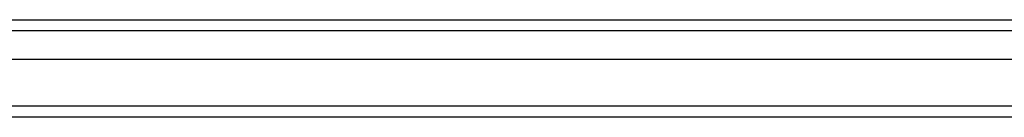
# Model space of a CAD drawing. Header units: inches. Extents: x 24 to 237, y 20 to 145.
# Tile 26 of 107: x 127.052 to 135.784, y 62.583 to 63.449. Entities that reach past the tile are written whole.
import ezdxf

# ---------------------------------------------------------------- set-up
doc = ezdxf.new("R2010")
doc.units = ezdxf.units.IN
doc.header["$MEASUREMENT"] = 0
doc.layers.add('Visible Edges(ANSI)', color=7, linetype='Continuous', lineweight=25)
doc.layers.add('Visible Tangent Edges(ANSI)', color=7, linetype='Continuous', lineweight=25)

msp = doc.modelspace()

# ---------------------------------------------------------------- linework, layer by layer
at = {"layer": 'Visible Edges(ANSI)'}
for p, q in [((109.4138, 63.4493), (143.6195, 63.4493)), ((143.808, 63.0949), (109.2253, 63.0949)), ((144.4177, 62.5831), (108.6157, 62.5831))]:
    msp.add_line(p, q, dxfattribs=at)
at = {"layer": 'Visible Tangent Edges(ANSI)'}
for p, q in [((143.7495, 63.3503), (109.2838, 63.3503)), ((144.4177, 62.6821), (108.6157, 62.6821))]:
    msp.add_line(p, q, dxfattribs=at)

doc.saveas('drawing.dxf')
